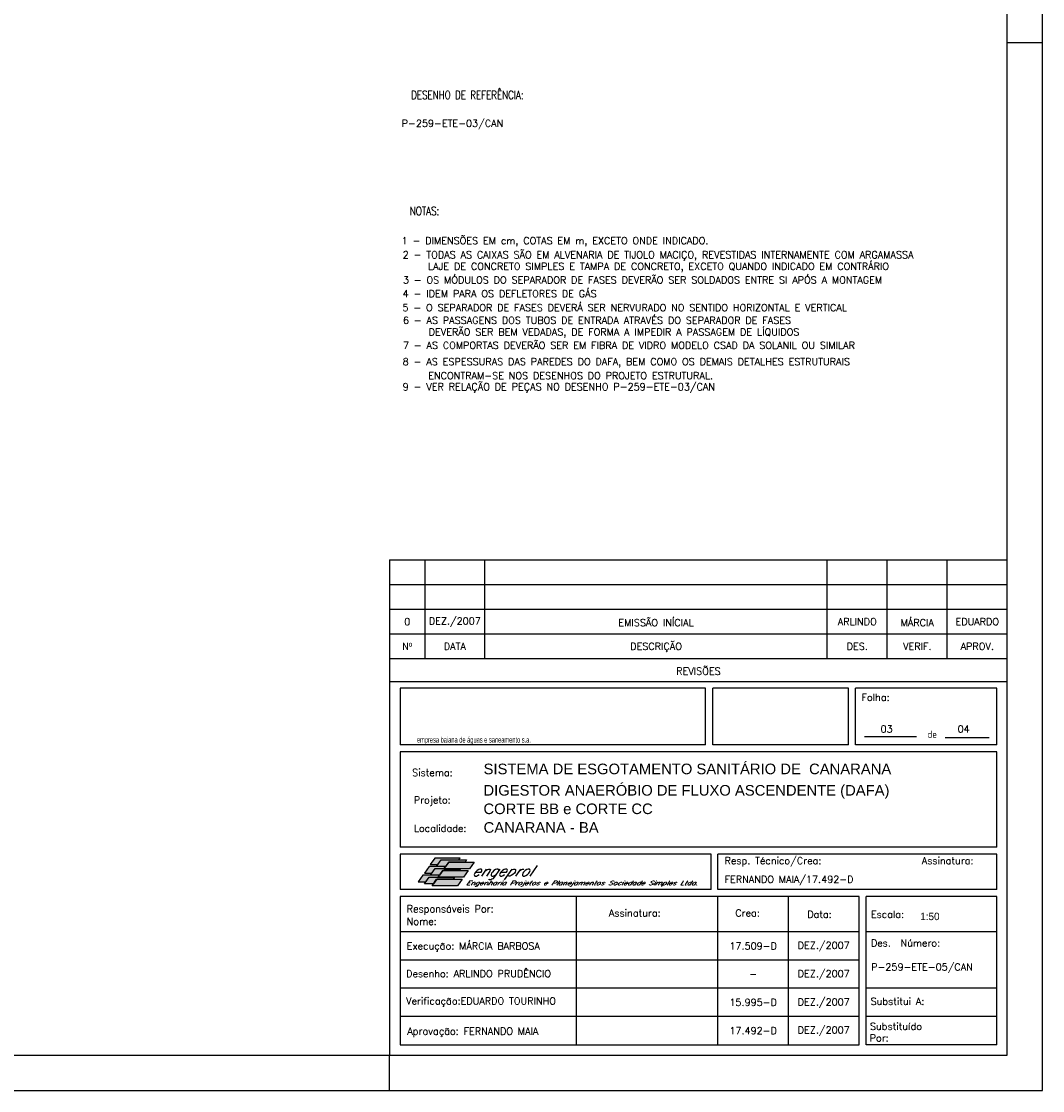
# Model space of a CAD drawing. Extents: x -5456 to -1251, y -1111 to 1859.
# Tile 19 of 24: x -2697 to -1251, y -1111 to 404. Entities that reach past the tile are written whole.
import ezdxf
from ezdxf.enums import TextEntityAlignment as Align

# ---------------------------------------------------------------- set-up
doc = ezdxf.new("R2010")
doc.units = 0
doc.header["$LTSCALE"] = 10
doc.header["$MEASUREMENT"] = 0
for name, color, linetype in [('CARIMBO', 7, 'CONTINUOUS'), ('PADRÃO', 5, 'CONTINUOUS'), ('TPD', 7, 'CONTINUOUS')]:
    doc.layers.add(name, color=color, linetype=linetype)
doc.layers.add('FORM2', color=1, linetype='CONTINUOUS', lineweight=9)
doc.styles.add('ISOCP', font='ARIAL.TTF')
doc.styles.add('ROMAMS', font='ROMANS.shx', dxfattribs={"height": 1.2})
doc.styles.add('ROMANS', font='romans.shx')
doc.styles.add('STYLE1', font='txt')

msp = doc.modelspace()

# ---------------------------------------------------------------- hatches: boundary and pattern name
at = {"layer": 'CARIMBO'}
h = msp.add_hatch(color=82, dxfattribs=at)
h.paths.add_polyline_path([(-2118.3, -790.5), (-2107.5, -790.5), (-2102.9, -783.9), (-2077.7, -783.9), (-2075.8, -781.1), (-2111.7, -781.1)])
h.paths.add_polyline_path([(-2120.1, -793.3), (-2126.7, -802.7), (-2116, -802.7), (-2111.3, -796.1), (-2098.8, -796.1), (-2096.8, -793.3), (-2109.5, -793.3)])
h.paths.add_polyline_path([(-2128.7, -805.5), (-2135.3, -814.9), (-2124.5, -814.9), (-2120, -808.3), (-2107.2, -808.3), (-2105.3, -805.5)])
h = msp.add_hatch(color=100, dxfattribs=at)
h.paths.add_polyline_path([(-2092.2, -786.9), (-2069, -786.9), (-2067, -783.9), (-2102.9, -783.9), (-2109.5, -793.3), (-2096.8, -793.3), (-2096.7, -793.3)])
h.paths.add_polyline_path([(-2100.7, -799), (-2077.5, -799), (-2075.5, -796.3), (-2098.7, -796.3), (-2098.8, -796.3), (-2098.6, -796.1), (-2111.3, -796.1), (-2117.9, -805.5), (-2105.3, -805.5), (-2105.2, -805.5)])
h.paths.add_polyline_path([(-2109.3, -811.3), (-2086, -811.3), (-2084.1, -808.4), (-2107.1, -808.4), (-2107.2, -808.4), (-2107.2, -808.3), (-2119.9, -808.3), (-2126.5, -817.6), (-2113.6, -817.6)])
h = msp.add_hatch(color=71, dxfattribs=at)
h.paths.add_polyline_path([(-2092.2, -786.9), (-2096.6, -793.3), (-2096.7, -793.3), (-2098.6, -796.1), (-2098.6, -796.1), (-2098.7, -796.3), (-2062.9, -796.3), (-2056.3, -786.9)])
h.paths.add_polyline_path([(-2071.3, -808.4), (-2064.7, -799), (-2100.6, -799), (-2105.1, -805.5), (-2105.2, -805.5), (-2107.2, -808.3), (-2107, -808.3), (-2107.1, -808.4)])
h.paths.add_polyline_path([(-2109.2, -811.3), (-2113.6, -817.6), (-2113.6, -817.6), (-2115.8, -820.7), (-2079.9, -820.7), (-2073.3, -811.3)])

# ---------------------------------------------------------------- linework, layer by layer
at = {"layer": 'CARIMBO', "color": 6}
for p, q in [((-2176, -358.7), (-2176, -1060.6)), ((-1301, -531.6), (-2176, -531.6)), ((-1728.3, -540.6), (-2161, -540.6)), ((-2161, -540.6), (-2161, -620.6)), ((-1728.3, -620.6), (-1728.3, -540.6)), ((-1526, -540.6), (-1718.3, -540.6)), ((-1718.3, -620.6), (-1718.3, -540.6)), ((-1526, -620.6), (-1526, -540.6)), ((-1316, -540.6), (-1516, -540.6)), ((-1516, -620.6), (-1516, -540.6)), ((-1316, -620.6), (-1316, -540.6)), ((-1728.3, -620.6), (-2161, -620.6)), ((-1526, -620.6), (-1718.3, -620.6)), ((-1316, -620.6), (-1516, -620.6)), ((-2161, -630.6), (-2161, -765.6)), ((-1316, -630.6), (-2161, -630.6)), ((-1316, -765.6), (-1316, -630.6)), ((-1316, -765.6), (-2161, -765.6)), ((-1720.3, -775.6), (-2161, -775.6)), ((-2161, -775.6), (-2161, -825.6)), ((-1720.3, -825.6), (-1720.3, -775.6)), ((-1316, -775.6), (-1711, -775.6)), ((-1711, -825.6), (-1711, -775.6)), ((-1316, -825.6), (-1316, -775.6)), ((-1720.3, -825.6), (-2161, -825.6)), ((-1316, -825.6), (-1711, -825.6)), ((-2161, -835.6), (-2161, -1045.6)), ((-1511, -835.6), (-2161, -835.6)), ((-1911, -1045.6), (-1911, -835.6)), ((-1711, -1045.6), (-1711, -835.6)), ((-1611, -1045.6), (-1611, -835.6)), ((-1511, -1045.6), (-1511, -835.6)), ((-1316, -835.6), (-1501, -835.6)), ((-1501, -1045.6), (-1501, -835.6)), ((-1316, -1045.6), (-1316, -835.6)), ((-1316, -1045.6), (-1316, -835.6)), ((-1511, -885.6), (-2161, -885.6)), ((-1316, -885.6), (-1501, -885.6)), ((-2161, -1045.6), (-1511, -1045.6)), ((-1316, -1045.6), (-1501, -1045.6))]:
    msp.add_line(p, q, dxfattribs=at)
at = {"layer": 'CARIMBO', "color": 3}
for p, q in [((-2176, -358.7), (-1301, -358.7)), ((-2176, -393.7), (-1301, -393.7)), ((-2176, -428.7), (-1301, -428.7)), ((-1503.2, -609.1), (-1429.5, -609.1)), ((-1389.2, -610.5), (-1326.6, -610.5)), ((-1511, -925.6), (-2161, -925.6)), ((-1511, -965.6), (-2161, -965.6)), ((-1511, -1005.6), (-2161, -1005.6)), ((-1316, -1005.6), (-1501, -1005.6))]:
    msp.add_line(p, q, dxfattribs=at)
at = {"layer": 'CARIMBO', "color": 4}
for p, q in [((-2126, -358.7), (-2126, -498.7)), ((-2041, -498.7), (-2041, -358.7)), ((-1556, -498.7), (-1556, -358.7)), ((-1471, -498.7), (-1471, -358.7)), ((-1386, -498.7), (-1386, -358.7)), ((-2176, -463.7), (-1301, -463.7)), ((-2176, -498.7), (-1301, -498.7)), ((-1316, -965.6), (-1501, -965.6))]:
    msp.add_line(p, q, dxfattribs=at)
at = {"layer": 'CARIMBO', "color": 2, "linetype": 'Continuous'}
for points in [[(-2107.5, -790.5), (-2102.9, -783.9), (-2077.7, -783.9), (-2075.8, -781.1), (-2111.7, -781.1), (-2118.3, -790.5), (-2107.5, -790.5)], [(-2069, -786.9), (-2092.2, -786.9), (-2096.6, -793.3), (-2109.5, -793.3), (-2102.9, -783.9), (-2067, -783.9), (-2069, -786.9)], [(-2092.2, -786.9), (-2056.3, -786.9), (-2062.9, -796.3), (-2098.8, -796.3), (-2092.2, -786.9)], [(-2096.8, -793.3), (-2109.5, -793.3), (-2120.1, -793.3), (-2126.7, -802.7), (-2116, -802.7), (-2111.3, -796.1), (-2098.8, -796.1), (-2096.8, -793.3)], [(-2077.5, -799), (-2100.6, -799), (-2105.1, -805.5), (-2117.9, -805.5), (-2111.3, -796.1), (-2098.6, -796.1), (-2098.7, -796.3), (-2075.5, -796.3), (-2077.5, -799)], [(-2100.7, -799), (-2064.7, -799), (-2071.3, -808.4), (-2107.2, -808.4), (-2100.7, -799)], [(-2124.5, -814.9), (-2120, -808.3), (-2107.2, -808.3), (-2105.3, -805.5), (-2128.7, -805.5), (-2135.3, -814.9), (-2124.5, -814.9)], [(-2086, -811.3), (-2109.2, -811.3), (-2113.6, -817.6), (-2126.5, -817.6), (-2119.9, -808.3), (-2107, -808.3), (-2107.1, -808.4), (-2084.1, -808.4), (-2086, -811.3)], [(-2109.3, -811.3), (-2073.3, -811.3), (-2079.9, -820.7), (-2115.8, -820.7), (-2109.3, -811.3)]]:
    msp.add_lwpolyline(points, dxfattribs=at)
at = {"layer": 'FORM2', "color": 2}
msp.add_line((-2176, -1060.6), (-2176, -1110.6), dxfattribs=at)
at = {"layer": 'PADRÃO', "color": 2}
for p, q in [((-1301, 374.4), (-1251, 374.4)), ((-2176, -1110.6), (-2176, -1060.6))]:
    msp.add_line(p, q, dxfattribs=at)
msp.add_lwpolyline([(-5456, 1859.4), (-5456, -1110.6), (-1251, -1110.6), (-1251, 1859.4), (-5456, 1859.4)], dxfattribs=at)
at = {"layer": 'PADRÃO', "color": 1}
msp.add_lwpolyline([(-5331, -1060.6), (-1301, -1060.6), (-1301, 1809.4), (-5331, 1809.4)], close=True, dxfattribs=at)

# ---------------------------------------------------------------- texts
at = {"layer": 'CARIMBO', "color": 2, "style": 'ROMANS'}
for s, p in [('DEZ./2007', (-2083.5, -446.2)), ('EMISSÃO INÍCIAL', (-1798.5, -446.2)), ('MÁRCIA', (-1428.5, -446.2)), ('ARLINDO', (-1513.5, -446.2)), ('EDUARDO', (-1343.5, -446.2)), ('Nº', (-2151, -481.2)), ('DATA', (-2083.5, -481.2)), ('DESCRIÇÃO', (-1798.5, -481.2)), ('DES.', (-1513.5, -481.2)), ('VERIF.', (-1428.5, -481.2)), ('APROV.', (-1343.5, -481.2)), ('REVISÕES', (-1738.5, -515.1)), ('17.509-D', (-1661, -905.6)), ('DEZ./2007', (-1561, -905.6)), ('DEZ./2007', (-1561, -945.6)), ('-', (-1661, -945.6)), ('15.995-D', (-1661, -985.6)), ('DEZ./2007', (-1561, -985.6)), ('17.492-D', (-1661, -1025.6)), ('DEZ./2007', (-1561, -1025.6))]:
    msp.add_text(s, height=10, dxfattribs=at).set_placement(p, align=Align.MIDDLE)
for s, p in [('Folha:', (-1507.5, -558.6)), ('Sistema:', (-2144, -665)), ('Projeto:', (-2141.6, -703.9)), ('Localidade:', (-2141.6, -744.1)), ('Resp. Técnico/Crea:', (-1701.5, -790)), ('Assinatura:', (-1422.1, -790)), ('FERNANDO MAIA/17.492-D', (-1701.4, -816.4)), ('Responsáveis Por:', (-2151.6, -858.1)), ('Responsáveis Por:', (-2151.6, -858.1)), ('Assinatura:', (-1865.3, -864)), ('Crea:', (-1686.2, -864)), ('Data:', (-1584.3, -865.8)), ('Escala:', (-1494.2, -865.9)), ('Nome:', (-2151.6, -876)), ('Nome:', (-2151.6, -876)), ('Execução: MÁRCIA BARBOSA', (-2151.6, -910.8)), ('Des.  Número:', (-1494.2, -906.6)), ('Desenho: ARLINDO PRUDÊNCIO', (-2152.5, -949.8)), ('Verificação:EDUARDO TOURINHO', (-2152.5, -988.7)), ('Substitui A:', (-1494.7, -989)), ('Substituído ', (-1495.5, -1024.6)), ('Aprovação: FERNANDO MAIA', (-2150.8, -1031.4)), ('Por:', (-1495.9, -1041.2))]:
    msp.add_text(s, height=10, dxfattribs=at).set_placement(p)
at = {"layer": 'CARIMBO', "color": 8, "style": 'ROMANS'}
for s, p in [('03', (-1480.6, -603.2)), ('04', (-1371.4, -603.2)), ('P-259-ETE-05/CAN', (-1493.8, -940.5))]:
    msp.add_text(s, height=10, dxfattribs=at).set_placement(p)
at = {"layer": 'CARIMBO', "color": 174, "style": 'ISOCP', "width": 0.698299}
msp.add_text('empresa baiana de águas e saneamento s.a.', height=8.25, dxfattribs=at).set_placement((-2137.2, -617.7), (-1975.7, -617.7), align=Align.FIT)
at = {"layer": 'CARIMBO', "color": 74, "style": 'ROMAMS', "oblique": 35}
msp.add_text('engeprol', height=15, dxfattribs=at).set_placement((-2060.1, -806.8))
at = {"layer": 'CARIMBO', "color": 3, "style": 'ROMAMS', "oblique": 35, "width": 1.121413}
msp.add_text('Engenharia Projetos e Planejamentos Sociedade Simples Ltda.', height=6, dxfattribs=at).set_placement((-2068, -819.5), (-1739.6, -819.5), align=Align.FIT)
at = {"layer": 'CARIMBO', "color": 2, "insert": (-1413.9, -600.8), "char_height": 10, "width": 129.33, "attachment_point": 1}
msp.add_mtext('\\Fisocp.shx;de', dxfattribs=at)
at = {"layer": 'CARIMBO', "color": 5, "char_height": 15, "width": 687, "attachment_point": 1}
for s, insert in [('{\\fArial|b0|i0|c0|p34;SISTEMA DE ESGOTAMENTO SANITÁRIO DE  CANARANA}', (-2042.8, -647.4)), ('{\\fArial|b0|i0|c0|p34;DIGESTOR ANAERÓBIO DE FLUXO ASCENDENTE (DAFA)}', (-2043, -677.7)), ('{\\fArial|b0|i0|c0|p34;CORTE BB e CORTE CC}', (-2043, -703.9)), ('{\\fArial|b0|i0|c0|p34;CANARANA - BA}', (-2042.8, -730.3))]:
    msp.add_mtext(s, dxfattribs=dict(at, insert=insert))
at = {"layer": 'PADRÃO', "color": 4, "style": 'ROMANS', "width": 0.75}
for s, p in [('DESENHO DE REFERÊNCIA:', (-2065.7, 301.6)), ('NOTAS:', (-2126.4, 135.5))]:
    msp.add_text(s, height=12, dxfattribs=at).set_placement(p, align=Align.MIDDLE)
at = {"layer": 'PADRÃO', "color": 2, "style": 'ROMANS'}
msp.add_text('0', height=10, dxfattribs=at).set_placement((-2151, -446.2), align=Align.MIDDLE)
at = {"layer": 'PADRÃO', "color": 8, "style": 'STYLE1'}
msp.add_text('1:50', height=10.5, dxfattribs=at).set_placement((-1424.3, -869.1))
at = {"layer": 'TPD', "color": 2, "style": 'ROMANS'}
for s, p in [('P-259-ETE-03/CAN', (-2158.9, 254.6)), ('1 - DIMENSÕES EM cm, COTAS EM m, EXCETO ONDE INDICADO.', (-2158.9, 88.5)), ('2 - TODAS AS CAIXAS SÃO EM ALVENARIA DE TIJOLO MACIÇO, REVESTIDAS INTERNAMENTE COM ARGAMASSA ', (-2157.3, 68.4)), (' LAJE DE CONCRETO SIMPLES E TAMPA DE CONCRETO, EXCETO QUANDO INDICADO EM CONTRÁRIO', (-2128.5, 52.1)), ('3 - OS MÓDULOS DO SEPARADOR DE FASES DEVERÃO SER SOLDADOS ENTRE SI APÓS A MONTAGEM', (-2157.1, 32.6)), ('4 - IDEM PARA OS DEFLETORES DE GÁS', (-2157.4, 13.2)), ('5 - O SEPARADOR DE FASES DEVERÁ SER NERVURADO NO SENTIDO HORIZONTAL E VERTICAL', (-2157.7, -6.5)), ('6 - AS PASSAGENS DOS TUBOS DE ENTRADA ATRAVÉS DO SEPARADOR DE FASES ', (-2157.1, -24.3)), (' DEVERÃO SER BEM VEDADAS, DE FORMA A IMPEDIR A PASSAGEM DE LÍQUIDOS', (-2127.4, -40.8)), ('7 - AS COMPORTAS DEVERÃO SER EM FIBRA DE VIDRO MODELO CSAD DA SOLANIL OU SIMILAR', (-2157.1, -59.9)), ('8 - AS ESPESSURAS DAS PAREDES DO DAFA, BEM COMO OS DEMAIS DETALHES ESTRUTURAIS', (-2157.3, -83)), ('9 - VER RELAÇÃO DE PEÇAS NO DESENHO P-259-ETE-03/CAN', (-2157.3, -118.6)), ('ENCONTRAM-SE NOS DESENHOS DO PROJETO ESTRUTURAL.', (-2121.1, -102.7))]:
    msp.add_text(s, height=10, rotation=359.9999, dxfattribs=at).set_placement(p)

doc.saveas('drawing.dxf')
